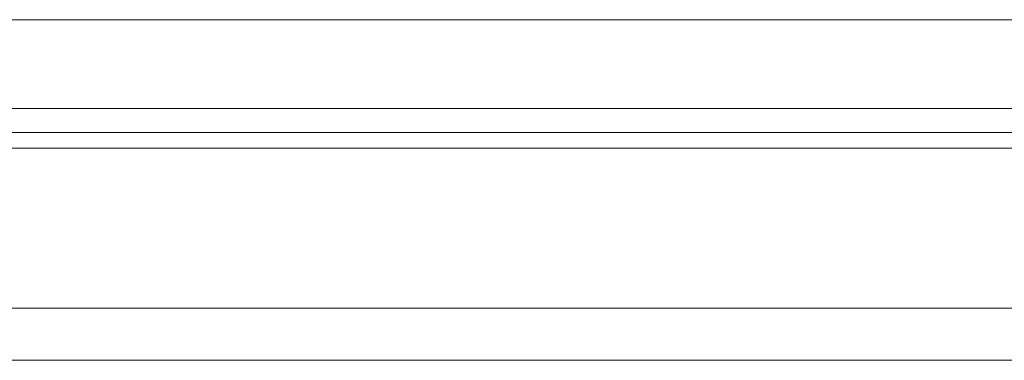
# Model space of a CAD drawing. Header units: millimetres. Extents: x 340 to 668, y 334 to 449.
# Tile 5 of 50: x 549.85 to 572.54, y 352.54 to 360.39. Entities that reach past the tile are written whole.
import ezdxf

# ---------------------------------------------------------------- set-up
doc = ezdxf.new("R2010")
doc.units = ezdxf.units.MM
doc.layers.add('OUT', color=3, linetype='Continuous')

msp = doc.modelspace()

# ---------------------------------------------------------------- linework, layer by layer
at = {"layer": 'OUT', "color": 0, "linetype": 'Continuous', "lineweight": 15}
for p, q in [((627.059, 360.392), (539.059, 360.392)), ((627.059, 358.342), (539.059, 358.342)), ((654.08, 357.788), (497.772, 357.788)), ((625.844, 357.434), (497.718, 357.434)), ((654.08, 353.742), (496.595, 353.742)), ((625.844, 352.542), (459.844, 352.542))]:
    msp.add_line(p, q, dxfattribs=at)

doc.saveas('drawing.dxf')
